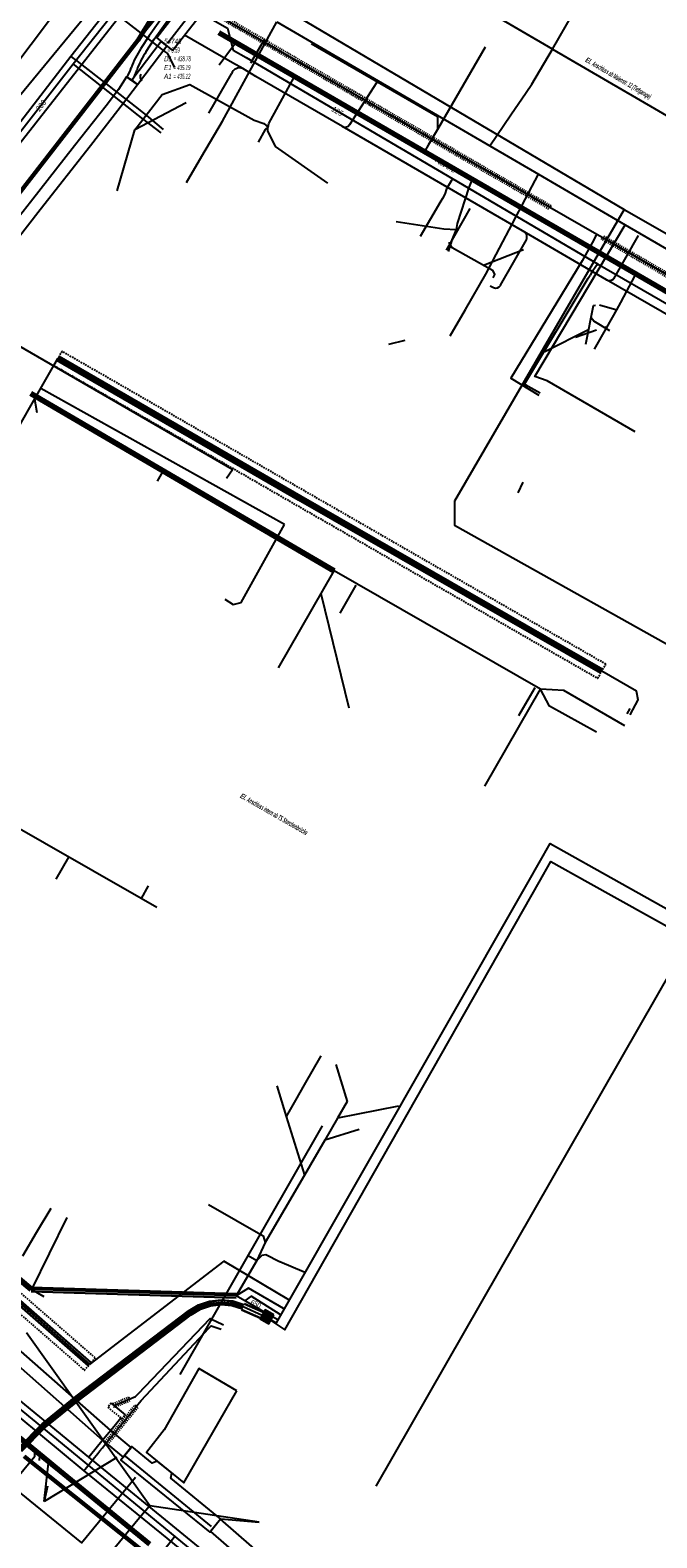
# Model space of a CAD drawing. Header units: metres. Extents: x 2695563 to 2696938, y 1260544 to 1262032.
# Tile 79 of 256: x 2696165 to 2696227, y 1260835 to 1260984. Entities that reach past the tile are written whole.
import ezdxf

# ---------------------------------------------------------------- set-up
doc = ezdxf.new("R2010")
doc.units = ezdxf.units.M
for name, pattern in [('AUSGEZOGEN', [0]), ('STRICHLINIE2_S3', [0.25, 0.15, -0.1]), ('VERDECKT2_S2', [0.18, 0.1, -0.08])]:
    doc.linetypes.add(name, pattern=pattern)
for name, color, linetype in [('AW_LK_ Haltung Text', 7, 'AUSGEZOGEN'), ('AW_LK_Andere Bauwerke Detailpolygon', 24, 'AUSGEZOGEN'), ('AW_LK_Haltung', 24, 'AUSGEZOGEN'), ('AW_LK_Normschacht Text', 24, 'AUSGEZOGEN'), ('AW_LK_Schacht Detaillinie', 24, 'AUSGEZOGEN'), ('EW_LK_Bauwerk_FL_Linie_Punkt', 1, 'AUSGEZOGEN'), ('EW_LK_Freitext_Text', 1, 'AUSGEZOGEN'), ('EW_LK_Trasseabs', 1, 'AUSGEZOGEN'), ('EW_LK_Trasserand', 1, 'AUSGEZOGEN'), ('FM_LK_SW_BAUWERK', 94, 'AUSGEZOGEN'), ('FM_LK_SW_TRASSEKANTE', 94, 'AUSGEZOGEN'), ('FM_LK_SW_TRASSEKANTE_TEXT', 94, 'AUSGEZOGEN'), ('GA_LK_Bauwerk_Linie', 32, 'AUSGEZOGEN'), ('GA_LK_Leitung', 32, 'AUSGEZOGEN'), ('GA_LK_Leitung_Text', 32, 'AUSGEZOGEN'), ('GA_LK_Schutzrohr', 32, 'AUSGEZOGEN'), ('TV_LK_LEITUNG', 92, 'AUSGEZOGEN'), ('WA_LK_Leitung', 171, 'AUSGEZOGEN'), ('WA_LK_Leitung_Text', 171, 'AUSGEZOGEN'), ('WA_LK_Schutzrohr', 171, 'AUSGEZOGEN')]:
    doc.layers.add(name, color=color, linetype=linetype)
doc.styles.add('ARIAL', font='arial.ttf')
doc.styles.add('ARIALNARROW', font='ARIALN.TTF')
pattern_1 = [(0, (2703955, 1269100), (4050, 4050), [4050, -4050]), (90, (2703955, 1269100), (-4050, 4050), [4050, -4050])]
pattern_2 = [(0, (2708005, 1273150), (6075, 6075), [6075, -6075]), (90, (2708005, 1273150), (-6075, 6075), [6075, -6075])]

# ---------------------------------------------------------------- blocks, each defined once
blk = doc.blocks.new('COMPLEXOBJECT_1739')
at = {"layer": 'EW_LK_Trasserand', "color": 1, "linetype": 'AUSGEZOGEN', "transparency": 33554687}
blk.add_line((6173.78, 10979.3), (6174.28, 10978.97), dxfattribs=at)
for points in [[(6186, 10994.15), (6186.44, 10994.62), (6185.97, 10994.99), (6185.58, 10994.57)], [(6181.92, 10991.12), (6178.1, 10986.3), (6176, 10983.36), (6175.19, 10982.11)], [(6175.71, 10981.81), (6176.49, 10983.03), (6178.58, 10985.94), (6182.37, 10990.72)]]:
    blk.add_lwpolyline(points, dxfattribs=at)
for centre, radius, start, end in [((6182.45, 10997.01), 3.96, 303.0203, 322.1077), ((6182.83, 10996.61), 4.02, 302.9912, 322.0773), ((6190.09, 10985.26), 10.05, 123.0142, 144.3011), ((6190.43, 10984.93), 9.92, 123.0148, 144.3105), ((6181.98, 10977.5), 8.21, 145.8622, 160.7669), ((6182.39, 10977.28), 8.07, 145.8467, 160.7788), ((6171.52, 10981), 2.83, 323.1814, 343.7393), ((6171.78, 10980.84), 3.13, 323.3078, 343.2308)]:
    blk.add_arc(centre, radius, start, end, dxfattribs=at)
blk = doc.blocks.new('COMPLEXOBJECT_2323')
at = {"layer": 'EW_LK_Trasseabs', "color": 1, "linetype": 'AUSGEZOGEN', "transparency": 33554687}
blk.add_line((6195.75, 10974.61), (6198.41, 10978.75), dxfattribs=at)
blk.add_arc((6195.3, 10974.9), 0.534, 240.9698, 327.2549, dxfattribs=at)
blk = doc.blocks.new('COMPLEXOBJECT_2324')
at = {"layer": 'EW_LK_Trasseabs', "color": 1, "linetype": 'AUSGEZOGEN', "transparency": 33554687}
blk.add_line((6210.62, 10958.78), (6213.17, 10963.26), dxfattribs=at)
for centre, radius, start, end in [((6212.51, 10963.5), 0.702, 339.5867, 67.0431), ((6210.15, 10959.07), 0.559, 244.553, 328.6404)]:
    blk.add_arc(centre, radius, start, end, dxfattribs=at)
blk = doc.blocks.new('COMPLEXOBJECT_2325')
at = {"layer": 'EW_LK_Trasseabs', "color": 1, "linetype": 'AUSGEZOGEN', "transparency": 33554687}
blk.add_line((6221.76, 10959.42), (6224.19, 10963.69), dxfattribs=at)
blk.add_arc((6221.32, 10959.93), 0.674, 246.388, 310.6182, dxfattribs=at)
blk = doc.blocks.new('COMPLEXOBJECT_2754')
at = {"layer": 'FM_LK_SW_TRASSEKANTE', "color": 94, "linetype": 'AUSGEZOGEN', "transparency": 33554687}
blk.add_line((6324.19, 10948.89), (6314.83, 10954.33), dxfattribs=at)
for points in [[(6280.88, 10882.01), (6285.07, 10886.63), (6293.36, 10897.63), (6295, 10900), (6310.77, 10922.75), (6315.92, 10931.27), (6324.63, 10947.6)], [(6188.01, 10856.89), (6188.53, 10856.57), (6213.32, 10900), (6215.5, 10903.81), (6222.31, 10900), (6255.28, 10881.55), (6256.85, 10882.45), (6250.86, 10871.97), (6265.04, 10862.69), (6277.63, 10875.82)]]:
    blk.add_lwpolyline(points, dxfattribs=at)
for centre, radius, start, end in [((6323.66, 10947.99), 1.04, 337.9287, 59.9725), ((6269.22, 10884.19), 11.86, 315.188, 349.453)]:
    blk.add_arc(centre, radius, start, end, dxfattribs=at)

msp = doc.modelspace()

# ---------------------------------------------------------------- hatches: boundary and pattern name
at = {"layer": 'EW_LK_Bauwerk_FL_Linie_Punkt', "lineweight": 18, "transparency": 33554687}
h = msp.add_hatch(dxfattribs=at)
h.set_pattern_fill('MUSTER', color=1, scale=4050, style=0, pattern_type=2)
h.set_pattern_definition(pattern_1)
h.paths.add_polyline_path([(2696179.26, 1260981.73), (2696181.89, 1260985.05), (2696180.33, 1260986.32), (2696177.71, 1260982.97)], flags=0)
h = msp.add_hatch(dxfattribs=at)
h.set_pattern_fill('MUSTER', color=1, scale=4050, style=0, pattern_type=2)
h.set_pattern_definition(pattern_1)
h.paths.add_polyline_path([(2696185.61, 1260849.71), (2696181.85, 1260851.88), (2696178.45, 1260845.85), (2696176.72, 1260843.62), (2696180.38, 1260840.64)], flags=0)
h = msp.add_hatch(dxfattribs=at)
h.set_pattern_fill('MUSTER', color=1, scale=4050, style=0, pattern_type=2)
h.set_pattern_definition(pattern_1)
h.paths.add_polyline_path([(2696179.19, 1260841.61), (2696177.76, 1260842.77), (2696177.27, 1260842.58), (2696175.27, 1260844.21), (2696174.19, 1260842.88), (2696182.93, 1260835.76), (2696184.01, 1260837.09), (2696179.1, 1260841.08)], flags=0)
at = {"layer": 'EW_LK_Trasserand', "lineweight": 18, "transparency": 33554687}
h = msp.add_hatch(dxfattribs=at)
h.set_pattern_fill('MUSTER', color=1, scale=6075, style=0, pattern_type=2)
h.set_pattern_definition(pattern_2)
h.paths.add_polyline_path([(2696175.25, 1260978.78), (2696175.28, 1260978.81), (2696175.3, 1260978.84), (2696175.32, 1260978.87), (2696175.34, 1260978.89), (2696175.36, 1260978.92), (2696175.38, 1260978.95), (2696175.39, 1260978.98), (2696175.41, 1260979.01), (2696175.43, 1260979.04), (2696175.45, 1260979.07), (2696175.47, 1260979.1), (2696175.48, 1260979.13), (2696175.5, 1260979.16), (2696175.52, 1260979.2), (2696175.53, 1260979.23), (2696175.55, 1260979.26), (2696175.56, 1260979.29), (2696175.58, 1260979.32), (2696175.59, 1260979.35), (2696175.61, 1260979.39), (2696175.62, 1260979.42), (2696175.64, 1260979.45), (2696175.65, 1260979.48), (2696175.66, 1260979.51), (2696175.67, 1260979.55), (2696175.69, 1260979.58), (2696175.7, 1260979.61), (2696175.71, 1260979.65), (2696175.72, 1260979.68), (2696175.73, 1260979.71), (2696175.74, 1260979.75), (2696175.76, 1260979.81), (2696175.79, 1260979.87), (2696175.81, 1260979.94), (2696175.84, 1260980), (2696175.86, 1260980.06), (2696175.89, 1260980.13), (2696175.91, 1260980.19), (2696175.94, 1260980.25), (2696175.96, 1260980.32), (2696175.99, 1260980.38), (2696176.02, 1260980.44), (2696176.05, 1260980.5), (2696176.08, 1260980.56), (2696176.11, 1260980.62), (2696176.14, 1260980.68), (2696176.17, 1260980.75), (2696176.2, 1260980.81), (2696176.23, 1260980.87), (2696176.26, 1260980.93), (2696176.29, 1260980.98), (2696176.33, 1260981.04), (2696176.36, 1260981.1), (2696176.39, 1260981.16), (2696176.43, 1260981.22), (2696176.46, 1260981.28), (2696176.5, 1260981.34), (2696176.54, 1260981.39), (2696176.57, 1260981.45), (2696176.61, 1260981.51), (2696176.65, 1260981.56), (2696176.68, 1260981.62), (2696177.46, 1260982.84), (2696179.55, 1260985.75), (2696183.34, 1260990.52), (2696183.41, 1260990.62), (2696183.48, 1260990.72), (2696183.55, 1260990.81), (2696183.62, 1260990.9), (2696183.7, 1260991), (2696183.77, 1260991.09), (2696183.85, 1260991.18), (2696183.93, 1260991.27), (2696184.01, 1260991.36), (2696184.09, 1260991.45), (2696184.17, 1260991.53), (2696184.25, 1260991.62), (2696184.33, 1260991.71), (2696184.42, 1260991.79), (2696184.5, 1260991.87), (2696184.59, 1260991.95), (2696184.68, 1260992.04), (2696184.76, 1260992.12), (2696184.85, 1260992.2), (2696184.94, 1260992.27), (2696185.03, 1260992.35), (2696185.13, 1260992.43), (2696185.22, 1260992.5), (2696185.31, 1260992.57), (2696185.41, 1260992.65), (2696185.5, 1260992.72), (2696185.6, 1260992.79), (2696185.69, 1260992.86), (2696185.79, 1260992.92), (2696185.89, 1260992.99), (2696185.99, 1260993.06), (2696186.03, 1260993.08), (2696186.06, 1260993.1), (2696186.1, 1260993.13), (2696186.13, 1260993.15), (2696186.17, 1260993.18), (2696186.2, 1260993.2), (2696186.24, 1260993.23), (2696186.27, 1260993.26), (2696186.3, 1260993.28), (2696186.34, 1260993.31), (2696186.37, 1260993.34), (2696186.4, 1260993.37), (2696186.44, 1260993.39), (2696186.47, 1260993.42), (2696186.5, 1260993.45), (2696186.53, 1260993.48), (2696186.57, 1260993.51), (2696186.6, 1260993.54), (2696186.63, 1260993.57), (2696186.66, 1260993.6), (2696186.69, 1260993.63), (2696186.72, 1260993.66), (2696186.75, 1260993.69), (2696186.78, 1260993.72), (2696186.81, 1260993.76), (2696186.83, 1260993.79), (2696186.86, 1260993.82), (2696186.89, 1260993.86), (2696186.92, 1260993.89), (2696186.94, 1260993.92), (2696186.97, 1260993.96), (2696187.41, 1260994.43), (2696186.94, 1260994.8), (2696186.55, 1260994.38), (2696186.52, 1260994.35), (2696186.49, 1260994.32), (2696186.47, 1260994.28), (2696186.44, 1260994.25), (2696186.41, 1260994.22), (2696186.38, 1260994.19), (2696186.36, 1260994.15), (2696186.33, 1260994.12), (2696186.3, 1260994.09), (2696186.27, 1260994.06), (2696186.24, 1260994.03), (2696186.21, 1260994), (2696186.18, 1260993.97), (2696186.15, 1260993.94), (2696186.12, 1260993.91), (2696186.09, 1260993.88), (2696186.05, 1260993.86), (2696186.02, 1260993.83), (2696185.99, 1260993.8), (2696185.96, 1260993.77), (2696185.92, 1260993.74), (2696185.89, 1260993.72), (2696185.86, 1260993.69), (2696185.82, 1260993.67), (2696185.79, 1260993.64), (2696185.76, 1260993.61), (2696185.72, 1260993.59), (2696185.69, 1260993.57), (2696185.65, 1260993.54), (2696185.62, 1260993.52), (2696185.58, 1260993.49), (2696185.48, 1260993.43), (2696185.38, 1260993.36), (2696185.28, 1260993.29), (2696185.18, 1260993.22), (2696185.09, 1260993.15), (2696184.99, 1260993.08), (2696184.89, 1260993.01), (2696184.8, 1260992.93), (2696184.7, 1260992.86), (2696184.61, 1260992.78), (2696184.52, 1260992.7), (2696184.43, 1260992.62), (2696184.34, 1260992.54), (2696184.25, 1260992.46), (2696184.16, 1260992.38), (2696184.07, 1260992.3), (2696183.99, 1260992.21), (2696183.9, 1260992.13), (2696183.82, 1260992.04), (2696183.74, 1260991.95), (2696183.65, 1260991.86), (2696183.57, 1260991.78), (2696183.49, 1260991.69), (2696183.41, 1260991.59), (2696183.34, 1260991.5), (2696183.26, 1260991.41), (2696183.18, 1260991.32), (2696183.11, 1260991.22), (2696183.04, 1260991.12), (2696182.96, 1260991.03), (2696182.89, 1260990.93), (2696179.07, 1260986.11), (2696176.97, 1260983.17), (2696176.16, 1260981.92), (2696176.12, 1260981.86), (2696176.09, 1260981.8), (2696176.05, 1260981.75), (2696176.01, 1260981.69), (2696175.97, 1260981.63), (2696175.94, 1260981.57), (2696175.9, 1260981.51), (2696175.87, 1260981.45), (2696175.83, 1260981.39), (2696175.8, 1260981.33), (2696175.77, 1260981.27), (2696175.73, 1260981.21), (2696175.7, 1260981.15), (2696175.67, 1260981.09), (2696175.64, 1260981.03), (2696175.61, 1260980.97), (2696175.58, 1260980.91), (2696175.55, 1260980.84), (2696175.52, 1260980.78), (2696175.49, 1260980.72), (2696175.46, 1260980.66), (2696175.43, 1260980.59), (2696175.4, 1260980.53), (2696175.38, 1260980.47), (2696175.35, 1260980.4), (2696175.33, 1260980.34), (2696175.3, 1260980.28), (2696175.28, 1260980.21), (2696175.25, 1260980.15), (2696175.23, 1260980.08), (2696175.21, 1260980.02), (2696175.2, 1260979.99), (2696175.19, 1260979.95), (2696175.18, 1260979.92), (2696175.17, 1260979.89), (2696175.16, 1260979.86), (2696175.14, 1260979.83), (2696175.13, 1260979.8), (2696175.12, 1260979.77), (2696175.11, 1260979.74), (2696175.1, 1260979.71), (2696175.08, 1260979.68), (2696175.07, 1260979.65), (2696175.06, 1260979.62), (2696175.04, 1260979.59), (2696175.03, 1260979.56), (2696175.01, 1260979.53), (2696175, 1260979.5), (2696174.98, 1260979.47), (2696174.97, 1260979.44), (2696174.95, 1260979.42), (2696174.94, 1260979.39), (2696174.92, 1260979.36), (2696174.9, 1260979.33), (2696174.88, 1260979.3), (2696174.87, 1260979.28), (2696174.85, 1260979.25), (2696174.83, 1260979.22), (2696174.81, 1260979.19), (2696174.79, 1260979.17), (2696174.77, 1260979.14), (2696174.75, 1260979.11)], flags=0)
h = msp.add_hatch(dxfattribs=at)
h.set_pattern_fill('MUSTER', color=1, scale=6075, style=0, pattern_type=2)
h.set_pattern_definition(pattern_2)
h.paths.add_polyline_path([(2696175.83, 1260978.38), (2696178.71, 1260982.17), (2696178.16, 1260982.61), (2696175.25, 1260978.78)], flags=0)
h = msp.add_hatch(dxfattribs=at)
h.set_pattern_fill('MUSTER', color=1, scale=6075, style=0, pattern_type=2)
h.set_pattern_definition(pattern_2)
h.paths.add_polyline_path([(2696123.71, 1260914.09), (2696124.73, 1260913.28), (2696129.59, 1260919.46), (2696135.15, 1260926.55), (2696138.37, 1260930.68), (2696140.76, 1260933.69), (2696147.57, 1260942.41), (2696156.55, 1260953.94), (2696157.9, 1260955.39), (2696161.9, 1260960.52), (2696166.24, 1260966.06), (2696171.18, 1260972.36), (2696174.44, 1260976.56), (2696175.83, 1260978.38), (2696174.75, 1260979.11), (2696173.95, 1260977.86), (2696172.73, 1260976.26), (2696169.63, 1260972.31), (2696165.29, 1260966.77), (2696160.92, 1260961.25), (2696156.68, 1260955.94), (2696155.52, 1260954.73), (2696146.54, 1260943.21), (2696139.74, 1260934.5), (2696137.35, 1260931.48), (2696134.13, 1260927.35), (2696128.57, 1260920.26)], flags=0)
h = msp.add_hatch(dxfattribs=at)
h.set_pattern_fill('MUSTER', color=1, scale=6075, style=0, pattern_type=2)
h.set_pattern_definition(pattern_2)
h.paths.add_polyline_path([(2696151.92, 1260864.5), (2696151.14, 1260863.62), (2696172.37, 1260844.83), (2696174.4, 1260843.15), (2696175.2, 1260844.12), (2696173.18, 1260845.78)], flags=0)
h = msp.add_hatch(dxfattribs=at)
h.set_pattern_fill('MUSTER', color=1, scale=6075, style=0, pattern_type=2)
h.set_pattern_definition(pattern_2)
h.paths.add_polyline_path([(2696183.98, 1260837.05), (2696183, 1260835.85), (2696188.91, 1260830.68), (2696189.9, 1260831.9)], flags=0)
at = {"layer": 'FM_LK_SW_BAUWERK', "transparency": 33554687}
for points in [[(2696189.25, 1260857.17), (2696188.38, 1260857.67), (2696187.89, 1260856.8), (2696188.76, 1260856.3)], [(2696188.91, 1260857.08), (2696188.48, 1260857.32), (2696188.23, 1260856.89), (2696188.66, 1260856.64)]]:
    msp.add_hatch(color=7, dxfattribs=at).paths.add_polyline_path(points)

# ---------------------------------------------------------------- linework, layer by layer
at = {"layer": 'AW_LK_Andere Bauwerke Detailpolygon', "color": 24, "linetype": 'STRICHLINIE2_S3', "transparency": 33554687}
for points in [[(2696168.38, 1260952.08), (2696167.58, 1260950.69), (2696221.15, 1260919.88), (2696221.95, 1260921.27), (2696168.38, 1260952.08)], [(2696122.46, 1260897.17), (2696121.38, 1260895.99), (2696144.2, 1260874.76), (2696170.59, 1260851.73), (2696171.65, 1260852.93), (2696145.28, 1260875.94), (2696122.46, 1260897.17)]]:
    msp.add_lwpolyline(points, close=True, dxfattribs=at)
at = {"layer": 'AW_LK_Haltung', "linetype": 'AUSGEZOGEN', "transparency": 33554687}
for p, q in [((2696234.59, 1260953.9), (2696183.77, 1260983.31)), ((2696234.6, 1260953.91), (2696183.78, 1260983.32)), ((2696234.61, 1260953.93), (2696183.79, 1260983.34)), ((2696234.74, 1260954.16), (2696183.92, 1260983.56)), ((2696234.75, 1260954.17), (2696183.93, 1260983.58)), ((2696234.76, 1260954.19), (2696183.94, 1260983.6)), ((2696191.68, 1260937.43), (2696167.87, 1260951.19)), ((2696191.69, 1260937.45), (2696167.88, 1260951.21)), ((2696191.7, 1260937.47), (2696167.89, 1260951.23)), ((2696191.88, 1260937.78), (2696168.07, 1260951.54)), ((2696191.89, 1260937.8), (2696168.08, 1260951.56)), ((2696191.9, 1260937.82), (2696168.09, 1260951.57)), ((2696195.26, 1260930.56), (2696165.4, 1260948.03)), ((2696195.27, 1260930.58), (2696165.41, 1260948.04)), ((2696195.28, 1260930.6), (2696165.42, 1260948.06)), ((2696195.11, 1260930.31), (2696165.25, 1260947.77)), ((2696195.12, 1260930.32), (2696165.26, 1260947.79)), ((2696195.13, 1260930.34), (2696165.27, 1260947.8)), ((2696221.64, 1260920.73), (2696191.88, 1260937.78)), ((2696221.65, 1260920.75), (2696191.89, 1260937.8)), ((2696221.66, 1260920.76), (2696191.9, 1260937.82)), ((2696221.44, 1260920.38), (2696191.68, 1260937.43)), ((2696221.45, 1260920.4), (2696191.69, 1260937.45)), ((2696221.46, 1260920.42), (2696191.7, 1260937.47)), ((2696171.24, 1260852.47), (2696144.85, 1260875.5)), ((2696171.25, 1260852.48), (2696144.86, 1260875.51)), ((2696171.26, 1260852.5), (2696144.87, 1260875.53)), ((2696170.98, 1260852.16), (2696144.59, 1260875.19)), ((2696170.99, 1260852.18), (2696144.6, 1260875.21)), ((2696171, 1260852.19), (2696144.61, 1260875.22)), ((2696165.51, 1260859.84), (2696163.07, 1260861.88)), ((2696165.25, 1260859.53), (2696162.82, 1260861.57)), ((2696165.49, 1260859.81), (2696163.05, 1260861.85)), ((2696165.5, 1260859.82), (2696163.06, 1260861.86)), ((2696185.55, 1260858.86), (2696165.36, 1260859.49)), ((2696185.55, 1260858.84), (2696165.36, 1260859.47)), ((2696185.55, 1260858.82), (2696165.36, 1260859.45)), ((2696185.56, 1260859.26), (2696165.38, 1260859.89)), ((2696185.56, 1260859.24), (2696165.38, 1260859.87)), ((2696185.56, 1260859.22), (2696165.38, 1260859.85)), ((2696166.43, 1260843.04), (2696149.93, 1260856.56)), ((2696166.44, 1260843.06), (2696149.94, 1260856.58)), ((2696166.45, 1260843.07), (2696149.95, 1260856.59)), ((2696166.62, 1260843.28), (2696150.12, 1260856.79)), ((2696166.63, 1260843.29), (2696150.13, 1260856.81)), ((2696166.64, 1260843.31), (2696150.14, 1260856.82)), ((2696168.13, 1260841.65), (2696166.43, 1260843.04)), ((2696168.14, 1260841.67), (2696166.44, 1260843.06)), ((2696168.15, 1260841.68), (2696166.45, 1260843.07)), ((2696168.32, 1260841.89), (2696166.62, 1260843.28)), ((2696168.33, 1260841.9), (2696166.63, 1260843.29)), ((2696168.34, 1260841.92), (2696166.64, 1260843.31)), ((2696176.92, 1260834.46), (2696168.13, 1260841.65)), ((2696176.93, 1260834.47), (2696168.14, 1260841.67)), ((2696176.94, 1260834.49), (2696168.15, 1260841.68)), ((2696177.11, 1260834.69), (2696168.32, 1260841.89)), ((2696177.12, 1260834.71), (2696168.33, 1260841.9)), ((2696177.13, 1260834.72), (2696168.34, 1260841.92))]:
    msp.add_line(p, q, dxfattribs=at)
at = {"layer": 'AW_LK_Haltung', "color": 255, "transparency": 33554687}
for p, q in [((2696234.67, 1260954.04), (2696183.86, 1260983.45)), ((2696191.79, 1260937.62), (2696167.98, 1260951.38)), ((2696195.19, 1260930.45), (2696165.33, 1260947.92)), ((2696221.55, 1260920.57), (2696191.79, 1260937.62)), ((2696171.12, 1260852.33), (2696144.73, 1260875.36)), ((2696165.37, 1260859.67), (2696162.93, 1260861.71)), ((2696185.55, 1260859.04), (2696165.37, 1260859.67)), ((2696166.54, 1260843.18), (2696150.03, 1260856.69)), ((2696168.23, 1260841.78), (2696166.54, 1260843.18)), ((2696177.02, 1260834.59), (2696168.23, 1260841.78))]:
    msp.add_line(p, q, dxfattribs=at)
at = {"layer": 'AW_LK_Haltung', "color": 24, "linetype": 'AUSGEZOGEN', "transparency": 33554687}
for p, q in [((2696183.86, 1260980.3), (2696185.29, 1260982.21)), ((2696185.29, 1260982.21), (2696185.5, 1260982.5)), ((2696190.87, 1260978.38), (2696191.21, 1260979.02)), ((2696180.61, 1260976.56), (2696175.56, 1260973.9)), ((2696173.82, 1260967.89), (2696175.56, 1260973.9)), ((2696194.58, 1260968.65), (2696189.42, 1260972.25)), ((2696204.45, 1260972.39), (2696204.15, 1260971.88)), ((2696208.48, 1260968.22), (2696208.76, 1260968.87)), ((2696201.31, 1260964.86), (2696206, 1260964.14)), ((2696206, 1260964.14), (2696207.22, 1260964.07)), ((2696206.83, 1260963.07), (2696207.23, 1260964.07)), ((2696206.47, 1260962.77), (2696206.75, 1260962.82)), ((2696213.86, 1260962.08), (2696209.9, 1260960.55)), ((2696223.43, 1260956.88), (2696224.83, 1260959.57)), ((2696221.32, 1260956.68), (2696223.04, 1260956.18)), ((2696223.24, 1260956.52), (2696223.43, 1260956.88)), ((2696215.96, 1260952.06), (2696220.26, 1260954.23)), ((2696218.98, 1260953.47), (2696221.04, 1260954.21)), ((2696221.84, 1260954.49), (2696222.06, 1260954.43)), ((2696200.59, 1260952.8), (2696202.19, 1260953.17)), ((2696157.74, 1260933.51), (2696167.98, 1260951.38)), ((2696190.3, 1260935.02), (2696166.29, 1260948.43)), ((2696165.94, 1260946.03), (2696165.65, 1260947.74)), ((2696177.78, 1260939.3), (2696178.32, 1260940.2)), ((2696213.31, 1260938.15), (2696213.82, 1260939.21)), ((2696189.72, 1260920.91), (2696195.19, 1260930.45)), ((2696215.51, 1260918.81), (2696195.19, 1260930.45)), ((2696195.79, 1260926.3), (2696197.35, 1260929.04)), ((2696196.66, 1260916.93), (2696193.9, 1260928.2)), ((2696176.17, 1260898.18), (2696140.43, 1260918.67)), ((2696210.04, 1260909.26), (2696215.51, 1260918.81)), ((2696213.4, 1260916.21), (2696214.99, 1260918.97)), ((2696167.82, 1260900.09), (2696169.06, 1260902.26)), ((2696176.86, 1260899.43), (2696176.17, 1260898.18)), ((2696177.73, 1260897.29), (2696176.17, 1260898.18)), ((2696193.88, 1260882.69), (2696192.24, 1260879.82)), ((2696195.36, 1260881.84), (2696196.48, 1260878.2)), ((2696189.55, 1260879.75), (2696190.48, 1260876.73)), ((2696192.24, 1260879.82), (2696191.4, 1260878.34)), ((2696191.4, 1260878.34), (2696190.48, 1260876.73)), ((2696190.48, 1260876.73), (2696192.26, 1260870.94)), ((2696201.53, 1260877.74), (2696195.52, 1260876.56)), ((2696197.65, 1260875.44), (2696194.27, 1260874.4)), ((2696168.85, 1260866.76), (2696165.37, 1260859.67)), ((2696167.29, 1260867.65), (2696165.84, 1260865.25)), ((2696165.84, 1260865.25), (2696164.48, 1260862.95)), ((2696187.59, 1260862.52), (2696185.55, 1260859.04)), ((2696186.73, 1260863.02), (2696187.59, 1260862.52)), ((2696192.25, 1260861.4), (2696189.83, 1260862.39)), ((2696166.63, 1260858.97), (2696165.37, 1260859.67)), ((2696189.57, 1260856.72), (2696185.55, 1260859.04)), ((2696166.18, 1260842.82), (2696166.19, 1260843.28)), ((2696173.8, 1260843.12), (2696166.64, 1260838.81)), ((2696166.64, 1260838.81), (2696167.04, 1260842.58)), ((2696166.97, 1260840.3), (2696166.63, 1260838.81))]:
    msp.add_line(p, q, dxfattribs=at)
for points in [[(2696192.92, 1260982.39), (2696205.37, 1260975.22), (2696205.36, 1260973.94)], [(2696210.08, 1260982.04), (2696205.36, 1260973.94), (2696204.45, 1260972.39)], [(2696175.57, 1260973.9), (2696178.26, 1260977.37), (2696180.99, 1260978.36), (2696187.32, 1260974.86), (2696188.25, 1260974.51), (2696188.68, 1260974.15)], [(2696188.68, 1260974.15), (2696188.76, 1260974.53), (2696190.87, 1260978.38)], [(2696187.73, 1260972.69), (2696188.42, 1260973.93), (2696188.68, 1260974.15)], [(2696189.42, 1260972.25), (2696188.65, 1260973.81), (2696188.67, 1260974.15)], [(2696207.23, 1260964.07), (2696207.35, 1260964.68), (2696208.48, 1260968.22)], [(2696206.47, 1260961.92), (2696206.66, 1260962.53), (2696206.75, 1260962.82), (2696206.83, 1260963.07)], [(2696210.87, 1260959.34), (2696211.03, 1260959.65), (2696210.87, 1260960.01), (2696206.81, 1260962.28), (2696206.66, 1260962.53)], [(2696220, 1260952.78), (2696220.75, 1260956.61), (2696220.95, 1260956.62)], [(2696220.85, 1260952.3), (2696222.06, 1260954.43), (2696223.04, 1260956.18), (2696223.24, 1260956.52)], [(2696222.36, 1260954.09), (2696220.76, 1260955.04), (2696220.51, 1260955.39)], [(2696184.42, 1260927.66), (2696185.24, 1260927.15), (2696186.02, 1260927.35), (2696190.3, 1260935.02)], [(2696224.34, 1260916.27), (2696225.13, 1260917.76), (2696224.97, 1260918.6), (2696221.55, 1260920.57)], [(2696221.04, 1260914.56), (2696216.4, 1260917.14), (2696215.51, 1260918.81)], [(2696223.82, 1260915.2), (2696217.81, 1260918.67), (2696215.51, 1260918.81)], [(2696196.48, 1260878.2), (2696195.52, 1260876.56), (2696194.27, 1260874.4), (2696192.26, 1260870.94), (2696188.38, 1260864.29), (2696187.59, 1260862.52)], [(2696182.83, 1260868.04), (2696188.2, 1260864.97), (2696188.38, 1260864.29)], [(2696190.72, 1260858.67), (2696184.32, 1260862.47), (2696171.12, 1260852.33)], [(2696189.81, 1260862.4), (2696188.46, 1260863.1), (2696188.08, 1260863.02), (2696187.59, 1260862.52)], [(2696190.21, 1260857.81), (2696186.74, 1260859.82), (2696185.55, 1260859.04)], [(2696189.86, 1260857.23), (2696187.02, 1260859.01), (2696186.43, 1260858.59)], [(2696159.93, 1260836.3), (2696165.69, 1260843.25), (2696165.7, 1260843.66)]]:
    msp.add_lwpolyline(points, dxfattribs=at)
at = {"layer": 'AW_LK_Schacht Detaillinie', "color": 24, "linetype": 'AUSGEZOGEN', "transparency": 33554687}
for p, q in [((2696235.6, 1260903.69), (2696199.29, 1260840.29)), ((2696180.01, 1260851.3), (2696194.06, 1260875.81))]:
    msp.add_line(p, q, dxfattribs=at)
at = {"layer": 'EW_LK_Bauwerk_FL_Linie_Punkt', "color": 1, "linetype": 'AUSGEZOGEN', "transparency": 33554687}
for p, q in [((2696178.77, 1260982.44), (2696181.07, 1260985.4)), ((2696177.03, 1260838.38), (2696164.88, 1260855.4)), ((2696183.1, 1260836.33), (2696174.65, 1260843.25)), ((2696176.03, 1260837.17), (2696170.12, 1260830.05))]:
    msp.add_line(p, q, dxfattribs=at)
for points in [[(2696179.26, 1260981.73), (2696181.89, 1260985.05), (2696180.33, 1260986.32), (2696177.71, 1260982.97), (2696179.26, 1260981.73)], [(2696185.61, 1260849.71), (2696181.85, 1260851.88), (2696178.45, 1260845.85), (2696176.72, 1260843.62), (2696180.38, 1260840.64), (2696185.61, 1260849.71)], [(2696179.19, 1260841.61), (2696177.76, 1260842.77), (2696177.27, 1260842.58), (2696175.27, 1260844.21), (2696174.19, 1260842.88), (2696182.93, 1260835.76), (2696184.01, 1260837.09), (2696179.1, 1260841.08), (2696179.19, 1260841.61)]]:
    msp.add_lwpolyline(points, close=True, dxfattribs=at)
at = {"layer": 'EW_LK_Trasseabs', "color": 1, "linetype": 'AUSGEZOGEN', "transparency": 33554687}
for p, q in [((2696185.19, 1260980.5), (2696180.46, 1260983.24)), ((2696186.97, 1260980.5), (2696188.35, 1260982.88)), ((2696182.85, 1260975.54), (2696185.09, 1260979.42)), ((2696186.18, 1260979.93), (2696185.19, 1260980.5)), ((2696187.49, 1260979.17), (2696186.18, 1260979.93)), ((2696196.01, 1260974.24), (2696187.49, 1260979.17)), ((2696213.75, 1260963.96), (2696196.01, 1260974.24)), ((2696206.26, 1260962.06), (2696208.6, 1260966.14)), ((2696222.02, 1260959.13), (2696213.75, 1260963.96)), ((2696210.56, 1260958.52), (2696210.88, 1260958.37)), ((2696246.1, 1260945.27), (2696222.02, 1260959.13)), ((2696177.03, 1260838.38), (2696176.03, 1260837.17)), ((2696187.81, 1260836.77), (2696177.03, 1260838.38)), ((2696184.01, 1260837.09), (2696187.81, 1260836.77))]:
    msp.add_line(p, q, dxfattribs=at)
msp.add_lwpolyline([(2696155.7, 1260846.58), (2696170.31, 1260834.72), (2696175.62, 1260841.2)], dxfattribs=at)
for centre, radius, start, end in [((2696176.6, 1260979.11), 0.527, 149.3714, 227.2799), ((2696185.87, 1260979.18), 0.818, 67.5327, 162.6674)]:
    msp.add_arc(centre, radius, start, end, dxfattribs=at)
at = {"layer": 'EW_LK_Trasserand', "color": 1, "linetype": 'AUSGEZOGEN', "transparency": 33554687}
for points in [[(2696175.83, 1260978.38), (2696178.71, 1260982.17), (2696178.16, 1260982.61), (2696175.25, 1260978.78), (2696175.83, 1260978.38)], [(2696151.92, 1260864.5), (2696151.14, 1260863.62), (2696172.37, 1260844.83), (2696174.4, 1260843.15), (2696175.2, 1260844.12), (2696173.18, 1260845.78), (2696151.92, 1260864.5)], [(2696183.98, 1260837.05), (2696183, 1260835.85), (2696188.91, 1260830.68), (2696189.9, 1260831.9), (2696183.98, 1260837.05)]]:
    msp.add_lwpolyline(points, close=True, dxfattribs=at)
msp.add_lwpolyline([(2696161.9, 1260960.52), (2696166.24, 1260966.06), (2696171.18, 1260972.36), (2696174.44, 1260976.56), (2696175.83, 1260978.38), (2696174.75, 1260979.11), (2696173.95, 1260977.86), (2696172.73, 1260976.26), (2696169.63, 1260972.31), (2696165.29, 1260966.77), (2696160.92, 1260961.25)], dxfattribs=at)
at = {"layer": 'FM_LK_SW_BAUWERK', "color": 94, "transparency": 33554687}
for points in [[(2696189.25, 1260857.17), (2696188.38, 1260857.67), (2696187.89, 1260856.8), (2696188.76, 1260856.3), (2696189.25, 1260857.17)], [(2696188.91, 1260857.08), (2696188.48, 1260857.32), (2696188.23, 1260856.89), (2696188.66, 1260856.64), (2696188.91, 1260857.08)]]:
    msp.add_lwpolyline(points, close=True, dxfattribs=at)
at = {"layer": 'FM_LK_SW_TRASSEKANTE', "color": 94, "linetype": 'AUSGEZOGEN', "transparency": 33554687}
for p, q in [((2696216.69, 1260981.86), (2696201.66, 1260990.63)), ((2696179.35, 1260987.04), (2696175.85, 1260982.7)), ((2696216.69, 1260981.86), (2696218.71, 1260985.32)), ((2696189.55, 1260984.54), (2696210.52, 1260972.34)), ((2696216.69, 1260981.86), (2696243.99, 1260965.94)), ((2696210.52, 1260972.34), (2696215.32, 1260969.55)), ((2696215.32, 1260969.55), (2696223.85, 1260964.54)), ((2696223.85, 1260964.54), (2696254.75, 1260946.61))]:
    msp.add_line(p, q, dxfattribs=at)
at = {"layer": 'FM_LK_SW_TRASSEKANTE', "linetype": 'AUSGEZOGEN', "transparency": 33554687}
for p, q in [((2696177.5, 1260985.58), (2696175.75, 1260982.77)), ((2696177.72, 1260985.47), (2696175.95, 1260982.63)), ((2696175.75, 1260982.77), (2696163.95, 1260967.56)), ((2696175.95, 1260982.63), (2696164.14, 1260967.41)), ((2696169.78, 1260849.16), (2696180.85, 1260857.57)), ((2696169.8, 1260849.13), (2696180.87, 1260857.55)), ((2696169.82, 1260849.11), (2696180.88, 1260857.52)), ((2696180.85, 1260857.57), (2696181.83, 1260858.16)), ((2696180.87, 1260857.55), (2696181.84, 1260858.14)), ((2696180.88, 1260857.52), (2696181.85, 1260858.11)), ((2696181.07, 1260857.24), (2696182, 1260857.8)), ((2696181.09, 1260857.22), (2696182.01, 1260857.77)), ((2696181.11, 1260857.19), (2696182.02, 1260857.74)), ((2696181.83, 1260858.16), (2696182.92, 1260858.54)), ((2696181.84, 1260858.14), (2696182.93, 1260858.51)), ((2696181.85, 1260858.11), (2696182.93, 1260858.47)), ((2696182, 1260857.8), (2696183.01, 1260858.15)), ((2696182.01, 1260857.77), (2696183.02, 1260858.11)), ((2696182.02, 1260857.74), (2696183.02, 1260858.08)), ((2696182.92, 1260858.54), (2696184.07, 1260858.67)), ((2696182.93, 1260858.51), (2696184.07, 1260858.64)), ((2696182.93, 1260858.47), (2696184.07, 1260858.61)), ((2696183.01, 1260858.15), (2696184.07, 1260858.27)), ((2696183.02, 1260858.11), (2696184.07, 1260858.24)), ((2696183.02, 1260858.08), (2696184.07, 1260858.2)), ((2696184.07, 1260858.67), (2696185.22, 1260858.56)), ((2696184.07, 1260858.64), (2696185.21, 1260858.53)), ((2696184.07, 1260858.61), (2696185.2, 1260858.49)), ((2696184.07, 1260858.27), (2696185.13, 1260858.16)), ((2696184.07, 1260858.24), (2696185.13, 1260858.13)), ((2696184.07, 1260858.2), (2696185.12, 1260858.1)), ((2696185.12, 1260858.1), (2696186.15, 1260857.77)), ((2696185.13, 1260858.16), (2696186.17, 1260857.83)), ((2696185.13, 1260858.13), (2696186.16, 1260857.8)), ((2696185.2, 1260858.49), (2696186.27, 1260858.15)), ((2696185.21, 1260858.53), (2696186.28, 1260858.18)), ((2696185.22, 1260858.56), (2696186.29, 1260858.21)), ((2696186.08, 1260857.67), (2696187.95, 1260856.84)), ((2696186.09, 1260857.69), (2696187.96, 1260856.86)), ((2696186.1, 1260857.72), (2696187.97, 1260856.88)), ((2696186.34, 1260858.26), (2696188.21, 1260857.43)), ((2696186.35, 1260858.29), (2696188.23, 1260857.45)), ((2696186.36, 1260858.31), (2696188.24, 1260857.48)), ((2696170.03, 1260848.84), (2696181.07, 1260857.24)), ((2696170.05, 1260848.82), (2696181.09, 1260857.22)), ((2696170.07, 1260848.79), (2696181.11, 1260857.19)), ((2696166.43, 1260846.43), (2696169.78, 1260849.16)), ((2696166.45, 1260846.4), (2696169.8, 1260849.13)), ((2696166.48, 1260846.38), (2696169.82, 1260849.11)), ((2696166.7, 1260846.13), (2696170.03, 1260848.84)), ((2696166.72, 1260846.11), (2696170.05, 1260848.82)), ((2696166.74, 1260846.08), (2696170.07, 1260848.79)), ((2696164.09, 1260844.08), (2696166.43, 1260846.43)), ((2696164.11, 1260844.06), (2696166.45, 1260846.4)), ((2696164.14, 1260844.03), (2696166.48, 1260846.38)), ((2696164.37, 1260843.8), (2696166.7, 1260846.13)), ((2696164.4, 1260843.77), (2696166.72, 1260846.11)), ((2696164.42, 1260843.75), (2696166.74, 1260846.08)), ((2696164.57, 1260843.15), (2696196.07, 1260818.03)), ((2696164.73, 1260843.34), (2696196.23, 1260818.22))]:
    msp.add_line(p, q, dxfattribs=at)
at = {"layer": 'FM_LK_SW_TRASSEKANTE', "color": 255, "transparency": 33554687}
for p, q in [((2696177.61, 1260985.52), (2696175.85, 1260982.7)), ((2696175.85, 1260982.7), (2696164.04, 1260967.49)), ((2696180.98, 1260857.38), (2696181.93, 1260857.95)), ((2696181.93, 1260857.95), (2696182.97, 1260858.31)), ((2696182.97, 1260858.31), (2696184.07, 1260858.44)), ((2696184.07, 1260858.44), (2696185.17, 1260858.33)), ((2696185.17, 1260858.33), (2696186.22, 1260857.99)), ((2696186.22, 1260857.99), (2696188.09, 1260857.16)), ((2696169.93, 1260848.97), (2696180.98, 1260857.38)), ((2696166.59, 1260846.25), (2696169.93, 1260848.97)), ((2696164.25, 1260843.92), (2696166.59, 1260846.25)), ((2696164.65, 1260843.25), (2696196.15, 1260818.12))]:
    msp.add_line(p, q, dxfattribs=at)
at = {"layer": 'FM_LK_SW_TRASSEKANTE', "color": 94, "linetype": 'AUSGEZOGEN', "transparency": 33554687}
for points in [[(2696172.45, 1260990.9), (2696167.25, 1260984.85), (2696161.41, 1260977.12), (2696149.13, 1260961.3), (2696148.15, 1260960.19)], [(2696180.65, 1260968.72), (2696182.16, 1260971.31), (2696184.18, 1260974.77), (2696189.55, 1260984.54)], [(2696210.52, 1260972.34), (2696212.61, 1260975.39), (2696214.11, 1260977.58), (2696214.68, 1260978.41), (2696216.69, 1260981.86)], [(2696206.62, 1260953.61), (2696208.12, 1260956.21), (2696210.13, 1260959.67), (2696211.48, 1260962.25), (2696215.32, 1260969.55)], [(2696224.83, 1260944.17), (2696216.17, 1260949.18), (2696214.97, 1260949.61), (2696223.85, 1260964.54)], [(2696184.6, 1260939.6), (2696185.17, 1260940.44), (2696149.91, 1260960.85)], [(2696188.94, 1260856.62), (2696190.33, 1260855.7), (2696215.38, 1260899.81), (2696216.53, 1260901.84), (2696220.17, 1260899.81), (2696253.73, 1260881.12), (2696258.44, 1260878.64)]]:
    msp.add_lwpolyline(points, dxfattribs=at)
at = {"layer": 'GA_LK_Bauwerk_Linie', "color": 32, "linetype": 'STRICHLINIE2_S3', "transparency": 33554687}
for p, q in [((2696173.22, 1260848.47), (2696172.9, 1260848.08)), ((2696172.9, 1260848.08), (2696174.29, 1260846.94)), ((2696174.29, 1260846.94), (2696174.6, 1260847.33))]:
    msp.add_line(p, q, dxfattribs=at)
at = {"layer": 'GA_LK_Bauwerk_Linie', "color": 32, "linetype": 'AUSGEZOGEN', "transparency": 33554687}
msp.add_line((2696173.22, 1260848.47), (2696174.6, 1260847.33), dxfattribs=at)
at = {"layer": 'GA_LK_Leitung', "color": 32, "linetype": 'AUSGEZOGEN', "transparency": 33554687}
for p, q in [((2696140.57, 1260868.18), (2696171, 1260843.15)), ((2696171, 1260843.15), (2696203.61, 1260816.52))]:
    msp.add_line(p, q, dxfattribs=at)
for points in [[(2696186.58, 1260995.71), (2696178.86, 1260991.23), (2696163.05, 1260971.03), (2696133, 1260932.46), (2696105.39, 1260897.38), (2696105.1, 1260897.02)], [(2696176.14, 1260989.88), (2696169.25, 1260981.14), (2696162.01, 1260971.75), (2696132.05, 1260933.25), (2696103.63, 1260897.34)], [(2696178.93, 1260988.03), (2696179.44, 1260987.73), (2696179.67, 1260987.6), (2696216.44, 1260966.27), (2696221.07, 1260963.64), (2696221.65, 1260963.29), (2696266.3, 1260937.39), (2696267.09, 1260936.9), (2696267.8, 1260936.51), (2696278.82, 1260930.2), (2696279.43, 1260929.85)], [(2696169.25, 1260981.14), (2696169.88, 1260980.67), (2696175.88, 1260975.96), (2696176.08, 1260975.81), (2696176.5, 1260975.48)], [(2696176.5, 1260975.48), (2696176.71, 1260975.3), (2696178.36, 1260973.93)], [(2696221.07, 1260963.64), (2696220.91, 1260963.35), (2696220.76, 1260963.07), (2696219.62, 1260960.99), (2696212.59, 1260949.45), (2696215.36, 1260947.77)], [(2696149.89, 1260859.67), (2696179.51, 1260835.34), (2696186.43, 1260829.65), (2696202.85, 1260816.28), (2696203.35, 1260815.91)], [(2696175.63, 1260849.15), (2696175.89, 1260849.41), (2696182.98, 1260856.81), (2696183.16, 1260856.73), (2696183.53, 1260856.56), (2696184.29, 1260856.21)], [(2696173.48, 1260848.25), (2696175, 1260848.88), (2696175.63, 1260849.15)], [(2696172.32, 1260844.76), (2696173.51, 1260846.23), (2696173.77, 1260846.54), (2696174.17, 1260847.04)], [(2696171, 1260843.15), (2696171.2, 1260843.39), (2696172.32, 1260844.76)], [(2696179.51, 1260835.34), (2696173.73, 1260827.99), (2696173.3, 1260827.45)]]:
    msp.add_lwpolyline(points, dxfattribs=at)
at = {"layer": 'GA_LK_Schutzrohr', "color": 32, "linetype": 'VERDECKT2_S2', "transparency": 33554687}
for points in [[(2696179.77, 1260987.77), (2696216.54, 1260966.44), (2696216.34, 1260966.1), (2696179.57, 1260987.42), (2696179.77, 1260987.77)], [(2696221.75, 1260963.46), (2696266.4, 1260937.57), (2696266.2, 1260937.22), (2696221.55, 1260963.12), (2696221.75, 1260963.46)], [(2696173.56, 1260848.07), (2696173.4, 1260848.44), (2696174.93, 1260849.07), (2696175.08, 1260848.7), (2696173.56, 1260848.07)]]:
    msp.add_lwpolyline(points, close=True, dxfattribs=at)
at = {"layer": 'TV_LK_LEITUNG', "color": 92, "linetype": 'AUSGEZOGEN', "transparency": 33554687}
for points in [[(2696107.74, 1260906.5), (2696109.37, 1260908.47), (2696119.68, 1260925.55), (2696141.04, 1260949.22), (2696177.12, 1260992.98), (2696176.26, 1260993.66), (2696177.45, 1260995.18)], [(2696177.45, 1260995.18), (2696187.58, 1260987.45), (2696223.75, 1260966.04)], [(2696223.75, 1260966.04), (2696207.04, 1260937.31), (2696207.04, 1260934.96), (2696233.67, 1260920.07)], [(2696223.75, 1260966.04), (2696254.04, 1260948.8), (2696258.09, 1260955.85)]]:
    msp.add_lwpolyline(points, dxfattribs=at)
at = {"layer": 'WA_LK_Leitung', "color": 7, "linetype": 'AUSGEZOGEN', "transparency": 33554687}
for p, q in [((2696175.75, 1260975.42), (2696178.12, 1260973.6)), ((2696224.04, 1260916.37), (2696224.35, 1260916.91))]:
    msp.add_line(p, q, dxfattribs=at)
for points in [[(2696176.23, 1260988.99), (2696173.53, 1260985.47), (2696173.12, 1260984.95), (2696169.49, 1260980.38), (2696142.98, 1260946.34), (2696132.78, 1260933.21), (2696111.05, 1260905.62), (2696110.58, 1260905.03), (2696103.7, 1260896.48)], [(2696179.21, 1260987.07), (2696184.7, 1260983.93), (2696185.23, 1260981.76), (2696186.51, 1260981.01), (2696206.87, 1260969.07), (2696221.12, 1260960.71), (2696242.32, 1260948.5), (2696251.71, 1260943.13), (2696253.27, 1260942.2), (2696263.74, 1260936.02), (2696278.77, 1260927.33), (2696291.25, 1260920.11), (2696291.79, 1260919.79), (2696291.98, 1260919.68)], [(2696173.53, 1260985.47), (2696178.48, 1260981.63), (2696178.77, 1260981.41)], [(2696178.77, 1260981.41), (2696179.27, 1260980.41), (2696179.46, 1260980.03)], [(2696169.49, 1260980.38), (2696169.63, 1260980.26), (2696175.39, 1260975.71), (2696175.75, 1260975.42)], [(2696206.87, 1260969.07), (2696206.76, 1260968.91), (2696206.25, 1260968.1), (2696206.1, 1260967.57), (2696205.85, 1260967.14)], [(2696205.85, 1260967.14), (2696205.69, 1260966.87), (2696203.68, 1260963.39)], [(2696221.12, 1260960.71), (2696221.02, 1260960.54), (2696220.54, 1260959.8), (2696220.4, 1260959.59)], [(2696215.47, 1260947.96), (2696214.32, 1260948.62), (2696213.93, 1260948.85), (2696220.2, 1260959.29), (2696220.4, 1260959.59)], [(2696149.92, 1260858.76), (2696154.65, 1260854.92), (2696164.14, 1260847.14), (2696170.52, 1260841.83)], [(2696171.91, 1260843.52), (2696172.12, 1260843.78), (2696172.37, 1260844.08), (2696172.68, 1260844.46), (2696175.7, 1260848.16), (2696176.17, 1260848.73), (2696182.86, 1260855.86), (2696183.09, 1260856.1), (2696184.05, 1260855.77)], [(2696170.52, 1260841.83), (2696171.58, 1260843.12), (2696171.91, 1260843.52)], [(2696170.52, 1260841.83), (2696178.71, 1260835.18), (2696186.4, 1260828.86), (2696202.02, 1260816.09)]]:
    msp.add_lwpolyline(points, dxfattribs=at)
at = {"layer": 'WA_LK_Schutzrohr', "color": 7, "linetype": 'VERDECKT2_S2', "transparency": 33554687}
msp.add_lwpolyline([(2696172.83, 1260844.33), (2696172.52, 1260844.58), (2696175.54, 1260848.28), (2696175.85, 1260848.03), (2696172.83, 1260844.33)], close=True, dxfattribs=at)

# ---------------------------------------------------------------- block references
at = {"layer": 'EW_LK_Trasseabs', "color": 1, "linetype": 'AUSGEZOGEN', "lineweight": -3, "transparency": 33554687}
for name in ['COMPLEXOBJECT_2323', 'COMPLEXOBJECT_2324', 'COMPLEXOBJECT_2325']:
    msp.add_blockref(name, (2690000.97, 1249999.81), dxfattribs=at)
at = {"layer": 'EW_LK_Trasserand', "color": 1, "linetype": 'AUSGEZOGEN', "lineweight": -3, "transparency": 33554687}
msp.add_blockref('COMPLEXOBJECT_1739', (2690000.97, 1249999.81), dxfattribs=at)
at = {"layer": 'FM_LK_SW_TRASSEKANTE', "color": 94, "linetype": 'AUSGEZOGEN', "lineweight": -3, "transparency": 33554687}
msp.add_blockref('COMPLEXOBJECT_2754', (2690000.97, 1249999.81), dxfattribs=at)

# ---------------------------------------------------------------- texts
at = {"layer": 'AW_LK_ Haltung Text', "color": 24, "transparency": 33554687, "insert": (2696206.04, 1260970.5), "char_height": 0.5571, "width": 2.7554, "attachment_point": 5, "rotation": 330.498, "style": 'ARIAL'}
msp.add_mtext('\\A1;{\\fArial|i1|b0;\\H0.557054;\\W0.700000;\\C24;< \\W0.490000;300 STZ}\\P', dxfattribs=at)
at = {"layer": 'AW_LK_Normschacht Text', "color": 24, "transparency": 33554687, "insert": (2696178.44, 1260982.88), "char_height": 0.5064, "width": 2.8407, "attachment_point": 1, "line_spacing_factor": 1.024096, "style": 'ARIAL'}
msp.add_mtext('\\A1;{\\fArial|i1|b0;\\H0.506413;\\W0.695136;\\C24;54745}\\P{\\fArial|i1|b0;\\H0.505000;\\W0.695136;\\C24;t \\W0.486595;= 3.59}\\P{\\fArial|i1|b0;\\H0.505000;\\W0.695136;\\C24;D1 \\W0.486595;= 438.78}\\P{\\fArial|i1|b0;\\H0.505000;\\W0.695136;\\C24;E1 \\W0.486595;= 435.19}\\P{\\fArial|i1|b0;\\H0.505000;\\W0.695136;\\C24;A1 \\W0.486595;= 435.12}\\P', dxfattribs=at)
at = {"layer": 'EW_LK_Freitext_Text', "color": 1, "transparency": 33554687, "char_height": 0.5075, "attachment_point": 5, "style": 'ARIALNARROW'}
for s, insert, width, rotation in [('\\A1;{\\fArial Narrow|i1|b1;\\H0.507500;\\W0.700000;\\C1;El. \\W0.490000;Anschluss ab Maienstr. 12 (Tiefgarage)}\\P', (2696223.15, 1260978.93), 8.3345, 329.5818), ('\\A1;{\\fArial Narrow|i1|b1;\\H0.507500;\\W0.700000;\\C1;El. \\W0.490000;Anschluss intern ab TS Storchenbrücke}\\P', (2696189.27, 1260906.49), 8.5277, 330.2028)]:
    msp.add_mtext(s, dxfattribs=dict(at, insert=insert, width=width, rotation=rotation))
at = {"layer": 'FM_LK_SW_TRASSEKANTE_TEXT', "color": 94, "transparency": 33554687, "char_height": 0.5064, "width": 1.2818, "attachment_point": 5, "style": 'ARIAL'}
for s, insert, rotation in [('\\W0.70; 650 ', (2696187.4, 1260858.29), 337.167), ('\\W0.70; 400 ', (2696169.45, 1260848.55), 40.131)]:
    msp.add_mtext(s, dxfattribs=dict(at, insert=insert, rotation=rotation))
at = {"layer": 'GA_LK_Leitung_Text', "color": 32, "transparency": 33554687, "insert": (2696197.73, 1260977.12), "char_height": 0.5583, "width": 2.4492, "attachment_point": 5, "rotation": 329.8833, "style": 'ARIAL'}
msp.add_mtext('\\A1;{\\fArial|i1|b0;\\H0.558250;\\W0.700000;\\C32;PE63/5.8}\\P', dxfattribs=at)
at = {"layer": 'WA_LK_Leitung_Text', "color": 7, "transparency": 33554687, "char_height": 0.5543, "attachment_point": 5, "style": 'ARIAL'}
for s, insert, width, rotation in [('\\A1;{\\fArial|i1|b0;\\H0.554263;\\W0.700000;\\C7;200}\\P', (2696166.31, 1260976.29), 1.1063, 52.4736), ('\\A1;{\\fArial|i1|b0;\\H0.554263;\\W0.700000;\\C7;125}\\P', (2696195.5, 1260975.73), 1.1001, 329.6304)]:
    msp.add_mtext(s, dxfattribs=dict(at, insert=insert, width=width, rotation=rotation))

doc.saveas('drawing.dxf')
